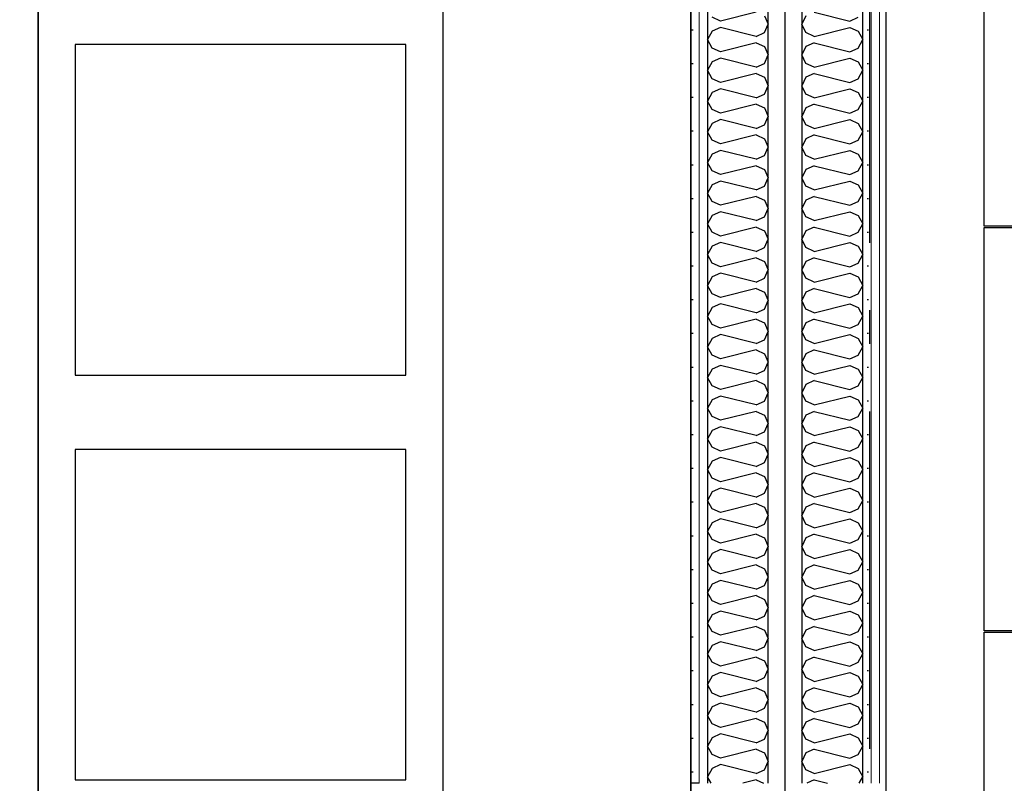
# Model space of a CAD drawing. Header units: millimetres. Extents: x -173281 to 144469, y -85977 to 83288.
# Tile 245 of 256: x -69933 to -68473, y -21567 to -20435. Entities that reach past the tile are written whole.
import ezdxf
from ezdxf.enums import TextEntityAlignment as Align

# ---------------------------------------------------------------- set-up
doc = ezdxf.new("R2010")
doc.units = ezdxf.units.MM
doc.header["$LTSCALE"] = 0.5
doc.header["$MEASUREMENT"] = 0
for name, pattern in [('Akselinje', [1500, 1000, -200, 100, -200]), ('Over snittplan', [260, 150, -50, 10, -50]), ('PLINE', [0])]:
    doc.linetypes.add(name, pattern=pattern)
doc.layers.add('236- Innvendig kledning og overflate', color=7, linetype='Continuous', lineweight=0)
for name, color, linetype in [('242- Ikke-bærende innervegger', 7, 'Continuous'), ('242- Ikke-bærende innervegger (Skravur)', 7, 'Continuous'), ('252- Gulv på grunn_ bunnplate', 7, 'Continuous'), ('253- Oppforet gulv_ påstøp(Nye konstruksjoner)', 7, 'Continuous'), ('255- Gulvoverflate(Nye konstruksjoner)', 7, 'Continuous'), ('256- Faste himlinger og overflatebehandling(Nye konstruksjoner)', 7, 'Continuous'), ('257- Systemhimlinger(Nye konstruksjoner)', 7, 'Continuous'), ('82-- Modullinjer', 7, 'Continuous'), ('862- M___Nettoareal(Nye konstruksjoner)', 7, 'Continuous'), ('862- M___Nettoareal(Polylinje)(Nye konstruksjoner)', 7, 'Continuous'), ('862- M___Nettoareal(Tekst)(Nye konstruksjoner)', 7, 'Continuous')]:
    doc.layers.add(name, color=color, linetype=linetype)
doc.styles.add('GENERATED_STYLE_1', font='arial.ttf')
doc.styles.add('GENERATED_STYLE_2', font='arial.ttf')
doc.linetypes.add('Lydfuge betonggolv', pattern='A,0,[5,A-2607.111 Plan 1. etasje1.Shx,S=3.968254,R=0,X=0,Y=-3.46945e-18],-600,0', length=600)
pattern_1 = [(90, (0, 0), (-86.60254, 0), [0, -50]), (90, (-43.3, 25), (-86.60254, 0), [0, -50])]
pattern_2 = [(270, (0, 0), (86.60254, 0), [0, -50]), (270, (43.3, -25), (86.60254, 0), [0, -50])]

# ---------------------------------------------------------------- blocks, each defined once
blk = doc.blocks.new('Dans_teater_A-120_6', base_point=(-73175.2, -21455.7))
at = {"layer": '862- M___Nettoareal(Polylinje)(Nye konstruksjoner)', "linetype": 'PLINE', "flags": 128}
blk.add_lwpolyline([(-77605.7, -22311.9), (-77605.7, -25661.9), (-76468.2, -25661.9), (-76468.2, -25666.9), (-68938.2, -25666.9), (-68938.2, -22216.9), (-68938.2, -18756.9), (-77605.7, -18756.9), (-77605.7, -22121.9), (-77668.2, -22121.9), (-77768.2, -22121.9), (-77768.2, -22311.9), (-77668.2, -22311.9)], close=True, dxfattribs=at)
at = {"layer": '862- M___Nettoareal(Tekst)(Nye konstruksjoner)', "style": 'GENERATED_STYLE_1'}
for tag, height, p in [('DUMMY_862', 150, (-73293.1, -20924)), ('ROOM_NAME', 150, (-73293.1, -22021.7)), ('DUMMY_861', 100, (-73450.2, -21621.5)), ('ROOM_NUMBER', 100, (-73450.2, -22010.3)), ('DUMMY_863', 100, (-73057.4, -21987.4))]:
    blk.add_attdef(tag, text='', height=height, rotation=90, dxfattribs=at).set_placement(p, align=Align.TOP_LEFT)
blk = doc.blocks.new('*X239')
at = {"layer": '242- Ikke-bærende innervegger (Skravur)', "linetype": 'PLINE'}
for p, q in [((-68755.1, -20423.8), (-68702.3, -20437)), ((-68767.3, -20429.4), (-68773.2, -20441.8)), ((-68767.3, -20454.2), (-68773.2, -20441.8)), ((-68702.3, -20437), (-68690.1, -20431.5)), ((-68755.1, -20459.8), (-68767.3, -20454.2)), ((-68755.1, -20459.8), (-68702.3, -20446.6)), ((-68702.3, -20446.6), (-68690.1, -20452.1)), ((-68690.1, -20452.1), (-68683.2, -20464.6)), ((-68755.1, -20469.3), (-68767.3, -20474.9)), ((-68755.1, -20469.3), (-68702.3, -20482.5)), ((-68690.1, -20477), (-68683.2, -20464.6)), ((-68767.3, -20474.9), (-68773.2, -20487.3)), ((-68702.3, -20482.5), (-68690.1, -20477)), ((-68767.3, -20499.8), (-68773.2, -20487.3)), ((-68755.1, -20505.3), (-68767.3, -20499.8)), ((-68755.1, -20505.3), (-68702.3, -20492.1)), ((-68702.3, -20492.1), (-68690.1, -20497.7)), ((-68690.1, -20497.7), (-68683.2, -20510.1)), ((-68755.1, -20514.9), (-68767.3, -20520.4)), ((-68755.1, -20514.9), (-68702.3, -20528.1)), ((-68690.1, -20522.5), (-68683.2, -20510.1)), ((-68767.3, -20520.4), (-68773.2, -20532.9)), ((-68702.3, -20528.1), (-68690.1, -20522.5)), ((-68767.3, -20545.3), (-68773.2, -20532.9)), ((-68755.1, -20550.8), (-68767.3, -20545.3)), ((-68755.1, -20550.8), (-68702.3, -20537.6)), ((-68702.3, -20537.6), (-68690.1, -20543.2)), ((-68690.1, -20543.2), (-68683.2, -20555.6)), ((-68690.1, -20568), (-68683.2, -20555.6)), ((-68767.3, -20565.9), (-68773.2, -20578.4)), ((-68755.1, -20560.4), (-68767.3, -20565.9)), ((-68755.1, -20560.4), (-68702.3, -20573.6)), ((-68702.3, -20573.6), (-68690.1, -20568)), ((-68767.3, -20590.8), (-68773.2, -20578.4)), ((-68755.1, -20596.4), (-68702.3, -20583.2)), ((-68702.3, -20583.2), (-68690.1, -20588.7)), ((-68690.1, -20588.7), (-68683.2, -20601.1)), ((-68755.1, -20596.4), (-68767.3, -20590.8)), ((-68690.1, -20613.6), (-68683.2, -20601.1)), ((-68767.3, -20611.5), (-68773.2, -20623.9)), ((-68755.1, -20605.9), (-68767.3, -20611.5)), ((-68755.1, -20605.9), (-68702.3, -20619.1)), ((-68702.3, -20619.1), (-68690.1, -20613.6)), ((-68767.3, -20636.3), (-68773.2, -20623.9)), ((-68755.1, -20641.9), (-68702.3, -20628.7)), ((-68702.3, -20628.7), (-68690.1, -20634.2)), ((-68755.1, -20641.9), (-68767.3, -20636.3)), ((-68690.1, -20634.2), (-68683.2, -20646.7)), ((-68690.1, -20659.1), (-68683.2, -20646.7)), ((-68767.3, -20657), (-68773.2, -20669.4)), ((-68755.1, -20651.5), (-68767.3, -20657)), ((-68755.1, -20651.5), (-68702.3, -20664.7)), ((-68702.3, -20664.7), (-68690.1, -20659.1)), ((-68767.3, -20681.9), (-68773.2, -20669.4)), ((-68755.1, -20687.4), (-68702.3, -20674.2)), ((-68702.3, -20674.2), (-68690.1, -20679.8)), ((-68755.1, -20687.4), (-68767.3, -20681.9)), ((-68690.1, -20679.8), (-68683.2, -20692.2)), ((-68767.3, -20702.5), (-68773.2, -20715)), ((-68755.1, -20697), (-68767.3, -20702.5)), ((-68755.1, -20697), (-68702.3, -20710.2)), ((-68702.3, -20710.2), (-68690.1, -20704.6)), ((-68690.1, -20704.6), (-68683.2, -20692.2)), ((-68767.3, -20727.4), (-68773.2, -20715)), ((-68755.1, -20732.9), (-68702.3, -20719.7)), ((-68702.3, -20719.7), (-68690.1, -20725.3)), ((-68755.1, -20732.9), (-68767.3, -20727.4)), ((-68690.1, -20725.3), (-68683.2, -20737.7)), ((-68767.3, -20748.1), (-68773.2, -20760.5)), ((-68755.1, -20742.5), (-68767.3, -20748.1)), ((-68755.1, -20742.5), (-68702.3, -20755.7)), ((-68690.1, -20750.2), (-68683.2, -20737.7)), ((-68767.3, -20772.9), (-68773.2, -20760.5)), ((-68702.3, -20755.7), (-68690.1, -20750.2)), ((-68755.1, -20778.5), (-68767.3, -20772.9)), ((-68755.1, -20778.5), (-68702.3, -20765.3)), ((-68702.3, -20765.3), (-68690.1, -20770.8)), ((-68690.1, -20770.8), (-68683.2, -20783.3)), ((-68767.3, -20793.6), (-68773.2, -20806)), ((-68755.1, -20788), (-68767.3, -20793.6)), ((-68755.1, -20788), (-68702.3, -20801.2)), ((-68690.1, -20795.7), (-68683.2, -20783.3)), ((-68767.3, -20818.4), (-68773.2, -20806)), ((-68702.3, -20801.2), (-68690.1, -20795.7)), ((-68755.1, -20824), (-68767.3, -20818.4)), ((-68755.1, -20824), (-68702.3, -20810.8)), ((-68702.3, -20810.8), (-68690.1, -20816.3)), ((-68690.1, -20816.3), (-68683.2, -20828.8)), ((-68755.1, -20833.6), (-68767.3, -20839.1)), ((-68755.1, -20833.6), (-68702.3, -20846.8)), ((-68690.1, -20841.2), (-68683.2, -20828.8)), ((-68767.3, -20839.1), (-68773.2, -20851.5)), ((-68767.3, -20864), (-68773.2, -20851.5)), ((-68702.3, -20846.8), (-68690.1, -20841.2)), ((-68755.1, -20869.5), (-68767.3, -20864)), ((-68755.1, -20869.5), (-68702.3, -20856.3)), ((-68702.3, -20856.3), (-68690.1, -20861.9)), ((-68690.1, -20861.9), (-68683.2, -20874.3)), ((-68755.1, -20879.1), (-68767.3, -20884.6)), ((-68755.1, -20879.1), (-68702.3, -20892.3)), ((-68690.1, -20886.7), (-68683.2, -20874.3)), ((-68767.3, -20884.6), (-68773.2, -20897.1)), ((-68702.3, -20892.3), (-68690.1, -20886.7)), ((-68767.3, -20909.5), (-68773.2, -20897.1)), ((-68755.1, -20915.1), (-68767.3, -20909.5)), ((-68755.1, -20915.1), (-68702.3, -20901.9)), ((-68702.3, -20901.9), (-68690.1, -20907.4)), ((-68690.1, -20907.4), (-68683.2, -20919.8)), ((-68755.1, -20924.6), (-68767.3, -20930.2)), ((-68755.1, -20924.6), (-68702.3, -20937.8)), ((-68690.1, -20932.3), (-68683.2, -20919.8)), ((-68767.3, -20930.2), (-68773.2, -20942.6)), ((-68702.3, -20937.8), (-68690.1, -20932.3)), ((-68767.3, -20955), (-68773.2, -20942.6)), ((-68755.1, -20960.6), (-68702.3, -20947.4)), ((-68702.3, -20947.4), (-68690.1, -20952.9)), ((-68690.1, -20952.9), (-68683.2, -20965.4)), ((-68755.1, -20960.6), (-68767.3, -20955)), ((-68690.1, -20977.8), (-68683.2, -20965.4)), ((-68767.3, -20975.7), (-68773.2, -20988.1)), ((-68755.1, -20970.1), (-68767.3, -20975.7)), ((-68755.1, -20970.1), (-68702.3, -20983.3)), ((-68702.3, -20983.3), (-68690.1, -20977.8)), ((-68767.3, -21000.6), (-68773.2, -20988.1)), ((-68755.1, -21006.1), (-68702.3, -20992.9)), ((-68702.3, -20992.9), (-68690.1, -20998.5)), ((-68755.1, -21006.1), (-68767.3, -21000.6)), ((-68690.1, -20998.5), (-68683.2, -21010.9)), ((-68690.1, -21023.3), (-68683.2, -21010.9)), ((-68767.3, -21021.2), (-68773.2, -21033.7)), ((-68755.1, -21015.7), (-68767.3, -21021.2)), ((-68755.1, -21015.7), (-68702.3, -21028.9)), ((-68702.3, -21028.9), (-68690.1, -21023.3)), ((-68767.3, -21046.1), (-68773.2, -21033.7)), ((-68755.1, -21051.6), (-68702.3, -21038.4)), ((-68702.3, -21038.4), (-68690.1, -21044)), ((-68755.1, -21051.6), (-68767.3, -21046.1)), ((-68690.1, -21044), (-68683.2, -21056.4)), ((-68690.1, -21068.8), (-68683.2, -21056.4)), ((-68767.3, -21066.7), (-68773.2, -21079.2)), ((-68755.1, -21061.2), (-68767.3, -21066.7)), ((-68755.1, -21061.2), (-68702.3, -21074.4)), ((-68702.3, -21074.4), (-68690.1, -21068.8)), ((-68767.3, -21091.6), (-68773.2, -21079.2)), ((-68755.1, -21097.2), (-68702.3, -21084)), ((-68702.3, -21084), (-68690.1, -21089.5)), ((-68755.1, -21097.2), (-68767.3, -21091.6)), ((-68690.1, -21089.5), (-68683.2, -21101.9)), ((-68767.3, -21112.3), (-68773.2, -21124.7)), ((-68755.1, -21106.7), (-68767.3, -21112.3)), ((-68755.1, -21106.7), (-68702.3, -21119.9)), ((-68702.3, -21119.9), (-68690.1, -21114.4)), ((-68690.1, -21114.4), (-68683.2, -21101.9)), ((-68767.3, -21137.1), (-68773.2, -21124.7)), ((-68755.1, -21142.7), (-68702.3, -21129.5)), ((-68702.3, -21129.5), (-68690.1, -21135)), ((-68755.1, -21142.7), (-68767.3, -21137.1)), ((-68690.1, -21135), (-68683.2, -21147.5)), ((-68767.3, -21157.8), (-68773.2, -21170.2)), ((-68755.1, -21152.3), (-68767.3, -21157.8)), ((-68755.1, -21152.3), (-68702.3, -21165.5)), ((-68690.1, -21159.9), (-68683.2, -21147.5)), ((-68767.3, -21182.7), (-68773.2, -21170.2)), ((-68702.3, -21165.5), (-68690.1, -21159.9)), ((-68755.1, -21188.2), (-68767.3, -21182.7)), ((-68755.1, -21188.2), (-68702.3, -21175)), ((-68702.3, -21175), (-68690.1, -21180.6)), ((-68690.1, -21180.6), (-68683.2, -21193)), ((-68755.1, -21197.8), (-68767.3, -21203.3)), ((-68755.1, -21197.8), (-68702.3, -21211)), ((-68690.1, -21205.4), (-68683.2, -21193)), ((-68767.3, -21203.3), (-68773.2, -21215.8)), ((-68767.3, -21228.2), (-68773.2, -21215.8)), ((-68702.3, -21211), (-68690.1, -21205.4)), ((-68755.1, -21233.7), (-68767.3, -21228.2)), ((-68755.1, -21233.7), (-68702.3, -21220.5)), ((-68702.3, -21220.5), (-68690.1, -21226.1)), ((-68690.1, -21226.1), (-68683.2, -21238.5)), ((-68755.1, -21243.3), (-68767.3, -21248.9)), ((-68755.1, -21243.3), (-68702.3, -21256.5)), ((-68690.1, -21251), (-68683.2, -21238.5)), ((-68767.3, -21248.9), (-68773.2, -21261.3)), ((-68702.3, -21256.5), (-68690.1, -21251)), ((-68767.3, -21273.7), (-68773.2, -21261.3)), ((-68755.1, -21279.3), (-68767.3, -21273.7)), ((-68755.1, -21279.3), (-68702.3, -21266.1)), ((-68702.3, -21266.1), (-68690.1, -21271.6)), ((-68690.1, -21271.6), (-68683.2, -21284.1)), ((-68755.1, -21288.8), (-68767.3, -21294.4)), ((-68755.1, -21288.8), (-68702.3, -21302)), ((-68690.1, -21296.5), (-68683.2, -21284.1)), ((-68767.3, -21294.4), (-68773.2, -21306.8)), ((-68702.3, -21302), (-68690.1, -21296.5)), ((-68767.3, -21319.2), (-68773.2, -21306.8)), ((-68755.1, -21324.8), (-68767.3, -21319.2)), ((-68755.1, -21324.8), (-68702.3, -21311.6)), ((-68702.3, -21311.6), (-68690.1, -21317.1)), ((-68690.1, -21317.1), (-68683.2, -21329.6)), ((-68690.1, -21342), (-68683.2, -21329.6)), ((-68767.3, -21339.9), (-68773.2, -21352.3)), ((-68755.1, -21334.4), (-68767.3, -21339.9)), ((-68755.1, -21334.4), (-68702.3, -21347.6)), ((-68702.3, -21347.6), (-68690.1, -21342)), ((-68767.3, -21364.8), (-68773.2, -21352.3)), ((-68755.1, -21370.3), (-68702.3, -21357.1)), ((-68702.3, -21357.1), (-68690.1, -21362.7)), ((-68690.1, -21362.7), (-68683.2, -21375.1)), ((-68755.1, -21370.3), (-68767.3, -21364.8)), ((-68690.1, -21387.5), (-68683.2, -21375.1)), ((-68767.3, -21385.4), (-68773.2, -21397.9)), ((-68755.1, -21379.9), (-68767.3, -21385.4)), ((-68755.1, -21379.9), (-68702.3, -21393.1)), ((-68702.3, -21393.1), (-68690.1, -21387.5)), ((-68767.3, -21410.3), (-68773.2, -21397.9)), ((-68755.1, -21415.9), (-68702.3, -21402.7)), ((-68702.3, -21402.7), (-68690.1, -21408.2)), ((-68755.1, -21415.9), (-68767.3, -21410.3)), ((-68690.1, -21408.2), (-68683.2, -21420.6)), ((-68690.1, -21433.1), (-68683.2, -21420.6)), ((-68767.3, -21431), (-68773.2, -21443.4)), ((-68755.1, -21425.4), (-68767.3, -21431)), ((-68755.1, -21425.4), (-68702.3, -21438.6)), ((-68702.3, -21438.6), (-68690.1, -21433.1)), ((-68767.3, -21455.8), (-68773.2, -21443.4)), ((-68755.1, -21461.4), (-68702.3, -21448.2)), ((-68702.3, -21448.2), (-68690.1, -21453.7)), ((-68755.1, -21461.4), (-68767.3, -21455.8)), ((-68690.1, -21453.7), (-68683.2, -21466.2)), ((-68767.3, -21476.5), (-68773.2, -21488.9)), ((-68755.1, -21470.9), (-68767.3, -21476.5)), ((-68755.1, -21470.9), (-68702.3, -21484.1)), ((-68702.3, -21484.1), (-68690.1, -21478.6)), ((-68690.1, -21478.6), (-68683.2, -21466.2)), ((-68767.3, -21501.4), (-68773.2, -21488.9)), ((-68755.1, -21506.9), (-68702.3, -21493.7)), ((-68702.3, -21493.7), (-68690.1, -21499.3)), ((-68755.1, -21506.9), (-68767.3, -21501.4)), ((-68690.1, -21499.3), (-68683.2, -21511.7)), ((-68767.3, -21522), (-68773.2, -21534.5)), ((-68755.1, -21516.5), (-68767.3, -21522)), ((-68755.1, -21516.5), (-68702.3, -21529.7)), ((-68690.1, -21524.1), (-68683.2, -21511.7)), ((-68767.3, -21546.9), (-68773.2, -21534.5)), ((-68702.3, -21529.7), (-68690.1, -21524.1)), ((-68755.1, -21552.4), (-68767.3, -21546.9)), ((-68755.1, -21552.4), (-68702.3, -21539.2)), ((-68702.3, -21539.2), (-68690.1, -21544.8)), ((-68690.1, -21544.8), (-68683.2, -21557.2)), ((-68755.1, -21562), (-68765.9, -21566.9)), ((-68755.1, -21562), (-68735.4, -21566.9)), ((-68688.6, -21566.9), (-68683.2, -21557.2))]:
    blk.add_line(p, q, dxfattribs=at)
blk = doc.blocks.new('*X248')
at = {"layer": '242- Ikke-bærende innervegger (Skravur)', "linetype": 'PLINE'}
for p, q in [((-68841.2, -20423.8), (-68894, -20437)), ((-68894, -20437), (-68906.2, -20431.5)), ((-68829, -20429.4), (-68823.2, -20441.8)), ((-68829, -20454.2), (-68823.2, -20441.8)), ((-68906.2, -20452.1), (-68913.2, -20464.6)), ((-68894, -20446.6), (-68906.2, -20452.1)), ((-68841.2, -20459.8), (-68894, -20446.6)), ((-68841.2, -20459.8), (-68829, -20454.2)), ((-68906.2, -20477), (-68913.2, -20464.6)), ((-68841.2, -20469.3), (-68894, -20482.5)), ((-68841.2, -20469.3), (-68829, -20474.9)), ((-68894, -20482.5), (-68906.2, -20477)), ((-68829, -20474.9), (-68823.2, -20487.3)), ((-68906.2, -20497.7), (-68913.2, -20510.1)), ((-68894, -20492.1), (-68906.2, -20497.7)), ((-68841.2, -20505.3), (-68894, -20492.1)), ((-68841.2, -20505.3), (-68829, -20499.8)), ((-68829, -20499.8), (-68823.2, -20487.3)), ((-68906.2, -20522.5), (-68913.2, -20510.1)), ((-68841.2, -20514.9), (-68894, -20528.1)), ((-68841.2, -20514.9), (-68829, -20520.4)), ((-68894, -20528.1), (-68906.2, -20522.5)), ((-68829, -20520.4), (-68823.2, -20532.9)), ((-68906.2, -20543.2), (-68913.2, -20555.6)), ((-68894, -20537.6), (-68906.2, -20543.2)), ((-68841.2, -20550.8), (-68894, -20537.6)), ((-68841.2, -20550.8), (-68829, -20545.3)), ((-68829, -20545.3), (-68823.2, -20532.9)), ((-68906.2, -20568), (-68913.2, -20555.6)), ((-68894, -20573.6), (-68906.2, -20568)), ((-68841.2, -20560.4), (-68894, -20573.6)), ((-68841.2, -20560.4), (-68829, -20565.9)), ((-68829, -20565.9), (-68823.2, -20578.4)), ((-68906.2, -20588.7), (-68913.2, -20601.1)), ((-68894, -20583.2), (-68906.2, -20588.7)), ((-68841.2, -20596.4), (-68894, -20583.2)), ((-68829, -20590.8), (-68823.2, -20578.4)), ((-68906.2, -20613.6), (-68913.2, -20601.1)), ((-68841.2, -20596.4), (-68829, -20590.8)), ((-68894, -20619.1), (-68906.2, -20613.6)), ((-68841.2, -20605.9), (-68894, -20619.1)), ((-68841.2, -20605.9), (-68829, -20611.5)), ((-68829, -20611.5), (-68823.2, -20623.9)), ((-68894, -20628.7), (-68906.2, -20634.2)), ((-68841.2, -20641.9), (-68894, -20628.7)), ((-68829, -20636.3), (-68823.2, -20623.9)), ((-68906.2, -20634.2), (-68913.2, -20646.7)), ((-68906.2, -20659.1), (-68913.2, -20646.7)), ((-68841.2, -20641.9), (-68829, -20636.3)), ((-68894, -20664.7), (-68906.2, -20659.1)), ((-68841.2, -20651.5), (-68894, -20664.7)), ((-68841.2, -20651.5), (-68829, -20657)), ((-68829, -20657), (-68823.2, -20669.4)), ((-68894, -20674.2), (-68906.2, -20679.8)), ((-68841.2, -20687.4), (-68894, -20674.2)), ((-68829, -20681.9), (-68823.2, -20669.4)), ((-68906.2, -20679.8), (-68913.2, -20692.2)), ((-68841.2, -20687.4), (-68829, -20681.9)), ((-68906.2, -20704.6), (-68913.2, -20692.2)), ((-68894, -20710.2), (-68906.2, -20704.6)), ((-68841.2, -20697), (-68894, -20710.2)), ((-68841.2, -20697), (-68829, -20702.5)), ((-68829, -20702.5), (-68823.2, -20715)), ((-68894, -20719.7), (-68906.2, -20725.3)), ((-68841.2, -20732.9), (-68894, -20719.7)), ((-68829, -20727.4), (-68823.2, -20715)), ((-68906.2, -20725.3), (-68913.2, -20737.7)), ((-68841.2, -20732.9), (-68829, -20727.4)), ((-68906.2, -20750.2), (-68913.2, -20737.7)), ((-68841.2, -20742.5), (-68894, -20755.7)), ((-68841.2, -20742.5), (-68829, -20748.1)), ((-68829, -20748.1), (-68823.2, -20760.5)), ((-68894, -20755.7), (-68906.2, -20750.2)), ((-68829, -20772.9), (-68823.2, -20760.5)), ((-68906.2, -20770.8), (-68913.2, -20783.3)), ((-68894, -20765.3), (-68906.2, -20770.8)), ((-68841.2, -20778.5), (-68894, -20765.3)), ((-68841.2, -20778.5), (-68829, -20772.9)), ((-68906.2, -20795.7), (-68913.2, -20783.3)), ((-68841.2, -20788), (-68894, -20801.2)), ((-68841.2, -20788), (-68829, -20793.6)), ((-68829, -20793.6), (-68823.2, -20806)), ((-68894, -20801.2), (-68906.2, -20795.7)), ((-68829, -20818.4), (-68823.2, -20806)), ((-68906.2, -20816.3), (-68913.2, -20828.8)), ((-68894, -20810.8), (-68906.2, -20816.3)), ((-68841.2, -20824), (-68894, -20810.8)), ((-68841.2, -20824), (-68829, -20818.4)), ((-68906.2, -20841.2), (-68913.2, -20828.8)), ((-68841.2, -20833.6), (-68894, -20846.8)), ((-68841.2, -20833.6), (-68829, -20839.1)), ((-68894, -20846.8), (-68906.2, -20841.2)), ((-68829, -20839.1), (-68823.2, -20851.5)), ((-68829, -20864), (-68823.2, -20851.5)), ((-68906.2, -20861.9), (-68913.2, -20874.3)), ((-68894, -20856.3), (-68906.2, -20861.9)), ((-68841.2, -20869.5), (-68894, -20856.3)), ((-68841.2, -20869.5), (-68829, -20864)), ((-68906.2, -20886.7), (-68913.2, -20874.3)), ((-68841.2, -20879.1), (-68894, -20892.3)), ((-68841.2, -20879.1), (-68829, -20884.6)), ((-68894, -20892.3), (-68906.2, -20886.7)), ((-68829, -20884.6), (-68823.2, -20897.1)), ((-68906.2, -20907.4), (-68913.2, -20919.8)), ((-68894, -20901.9), (-68906.2, -20907.4)), ((-68841.2, -20915.1), (-68894, -20901.9)), ((-68841.2, -20915.1), (-68829, -20909.5)), ((-68829, -20909.5), (-68823.2, -20897.1)), ((-68906.2, -20932.3), (-68913.2, -20919.8)), ((-68841.2, -20924.6), (-68894, -20937.8)), ((-68841.2, -20924.6), (-68829, -20930.2)), ((-68894, -20937.8), (-68906.2, -20932.3)), ((-68829, -20930.2), (-68823.2, -20942.6)), ((-68906.2, -20952.9), (-68913.2, -20965.4)), ((-68894, -20947.4), (-68906.2, -20952.9)), ((-68841.2, -20960.6), (-68894, -20947.4)), ((-68829, -20955), (-68823.2, -20942.6)), ((-68906.2, -20977.8), (-68913.2, -20965.4)), ((-68841.2, -20960.6), (-68829, -20955)), ((-68894, -20983.3), (-68906.2, -20977.8)), ((-68841.2, -20970.1), (-68894, -20983.3)), ((-68841.2, -20970.1), (-68829, -20975.7)), ((-68829, -20975.7), (-68823.2, -20988.1)), ((-68894, -20992.9), (-68906.2, -20998.5)), ((-68841.2, -21006.1), (-68894, -20992.9)), ((-68829, -21000.6), (-68823.2, -20988.1)), ((-68906.2, -20998.5), (-68913.2, -21010.9)), ((-68906.2, -21023.3), (-68913.2, -21010.9)), ((-68841.2, -21006.1), (-68829, -21000.6)), ((-68894, -21028.9), (-68906.2, -21023.3)), ((-68841.2, -21015.7), (-68894, -21028.9)), ((-68841.2, -21015.7), (-68829, -21021.2)), ((-68829, -21021.2), (-68823.2, -21033.7)), ((-68894, -21038.4), (-68906.2, -21044)), ((-68841.2, -21051.6), (-68894, -21038.4)), ((-68829, -21046.1), (-68823.2, -21033.7)), ((-68906.2, -21044), (-68913.2, -21056.4)), ((-68906.2, -21068.8), (-68913.2, -21056.4)), ((-68841.2, -21051.6), (-68829, -21046.1)), ((-68894, -21074.4), (-68906.2, -21068.8)), ((-68841.2, -21061.2), (-68894, -21074.4)), ((-68841.2, -21061.2), (-68829, -21066.7)), ((-68829, -21066.7), (-68823.2, -21079.2)), ((-68894, -21084), (-68906.2, -21089.5)), ((-68841.2, -21097.2), (-68894, -21084)), ((-68829, -21091.6), (-68823.2, -21079.2)), ((-68906.2, -21089.5), (-68913.2, -21101.9)), ((-68841.2, -21097.2), (-68829, -21091.6)), ((-68906.2, -21114.4), (-68913.2, -21101.9)), ((-68894, -21119.9), (-68906.2, -21114.4)), ((-68841.2, -21106.7), (-68894, -21119.9)), ((-68841.2, -21106.7), (-68829, -21112.3)), ((-68829, -21112.3), (-68823.2, -21124.7)), ((-68894, -21129.5), (-68906.2, -21135)), ((-68841.2, -21142.7), (-68894, -21129.5)), ((-68829, -21137.1), (-68823.2, -21124.7)), ((-68906.2, -21135), (-68913.2, -21147.5)), ((-68841.2, -21142.7), (-68829, -21137.1)), ((-68906.2, -21159.9), (-68913.2, -21147.5)), ((-68841.2, -21152.3), (-68894, -21165.5)), ((-68841.2, -21152.3), (-68829, -21157.8)), ((-68829, -21157.8), (-68823.2, -21170.2)), ((-68894, -21165.5), (-68906.2, -21159.9)), ((-68829, -21182.7), (-68823.2, -21170.2)), ((-68906.2, -21180.6), (-68913.2, -21193)), ((-68894, -21175), (-68906.2, -21180.6)), ((-68841.2, -21188.2), (-68894, -21175)), ((-68841.2, -21188.2), (-68829, -21182.7)), ((-68906.2, -21205.4), (-68913.2, -21193)), ((-68841.2, -21197.8), (-68894, -21211)), ((-68841.2, -21197.8), (-68829, -21203.3)), ((-68894, -21211), (-68906.2, -21205.4)), ((-68829, -21203.3), (-68823.2, -21215.8)), ((-68829, -21228.2), (-68823.2, -21215.8)), ((-68906.2, -21226.1), (-68913.2, -21238.5)), ((-68894, -21220.5), (-68906.2, -21226.1)), ((-68841.2, -21233.7), (-68894, -21220.5)), ((-68841.2, -21233.7), (-68829, -21228.2)), ((-68906.2, -21251), (-68913.2, -21238.5)), ((-68841.2, -21243.3), (-68894, -21256.5)), ((-68841.2, -21243.3), (-68829, -21248.9)), ((-68894, -21256.5), (-68906.2, -21251)), ((-68829, -21248.9), (-68823.2, -21261.3)), ((-68906.2, -21271.6), (-68913.2, -21284.1)), ((-68894, -21266.1), (-68906.2, -21271.6)), ((-68841.2, -21279.3), (-68894, -21266.1)), ((-68841.2, -21279.3), (-68829, -21273.7)), ((-68829, -21273.7), (-68823.2, -21261.3)), ((-68906.2, -21296.5), (-68913.2, -21284.1)), ((-68841.2, -21288.8), (-68894, -21302)), ((-68841.2, -21288.8), (-68829, -21294.4)), ((-68894, -21302), (-68906.2, -21296.5)), ((-68829, -21294.4), (-68823.2, -21306.8)), ((-68906.2, -21317.1), (-68913.2, -21329.6)), ((-68894, -21311.6), (-68906.2, -21317.1)), ((-68841.2, -21324.8), (-68894, -21311.6)), ((-68841.2, -21324.8), (-68829, -21319.2)), ((-68829, -21319.2), (-68823.2, -21306.8)), ((-68906.2, -21342), (-68913.2, -21329.6)), ((-68894, -21347.6), (-68906.2, -21342)), ((-68841.2, -21334.4), (-68894, -21347.6)), ((-68841.2, -21334.4), (-68829, -21339.9)), ((-68829, -21339.9), (-68823.2, -21352.3)), ((-68906.2, -21362.7), (-68913.2, -21375.1)), ((-68894, -21357.1), (-68906.2, -21362.7)), ((-68841.2, -21370.3), (-68894, -21357.1)), ((-68829, -21364.8), (-68823.2, -21352.3)), ((-68906.2, -21387.5), (-68913.2, -21375.1)), ((-68841.2, -21370.3), (-68829, -21364.8)), ((-68894, -21393.1), (-68906.2, -21387.5)), ((-68841.2, -21379.9), (-68894, -21393.1)), ((-68841.2, -21379.9), (-68829, -21385.4)), ((-68829, -21385.4), (-68823.2, -21397.9)), ((-68894, -21402.7), (-68906.2, -21408.2)), ((-68841.2, -21415.9), (-68894, -21402.7)), ((-68829, -21410.3), (-68823.2, -21397.9)), ((-68906.2, -21408.2), (-68913.2, -21420.6)), ((-68906.2, -21433.1), (-68913.2, -21420.6)), ((-68841.2, -21415.9), (-68829, -21410.3)), ((-68894, -21438.6), (-68906.2, -21433.1)), ((-68841.2, -21425.4), (-68894, -21438.6)), ((-68841.2, -21425.4), (-68829, -21431)), ((-68829, -21431), (-68823.2, -21443.4)), ((-68894, -21448.2), (-68906.2, -21453.7)), ((-68841.2, -21461.4), (-68894, -21448.2)), ((-68829, -21455.8), (-68823.2, -21443.4)), ((-68906.2, -21453.7), (-68913.2, -21466.2)), ((-68841.2, -21461.4), (-68829, -21455.8)), ((-68906.2, -21478.6), (-68913.2, -21466.2)), ((-68894, -21484.1), (-68906.2, -21478.6)), ((-68841.2, -21470.9), (-68894, -21484.1)), ((-68841.2, -21470.9), (-68829, -21476.5)), ((-68829, -21476.5), (-68823.2, -21488.9)), ((-68894, -21493.7), (-68906.2, -21499.3)), ((-68841.2, -21506.9), (-68894, -21493.7)), ((-68829, -21501.4), (-68823.2, -21488.9)), ((-68906.2, -21499.3), (-68913.2, -21511.7)), ((-68841.2, -21506.9), (-68829, -21501.4)), ((-68906.2, -21524.1), (-68913.2, -21511.7)), ((-68841.2, -21516.5), (-68894, -21529.7)), ((-68841.2, -21516.5), (-68829, -21522)), ((-68829, -21522), (-68823.2, -21534.5)), ((-68894, -21529.7), (-68906.2, -21524.1)), ((-68829, -21546.9), (-68823.2, -21534.5)), ((-68906.2, -21544.8), (-68913.2, -21557.2)), ((-68894, -21539.2), (-68906.2, -21544.8)), ((-68841.2, -21552.4), (-68894, -21539.2)), ((-68841.2, -21552.4), (-68829, -21546.9)), ((-68907.7, -21566.9), (-68913.2, -21557.2)), ((-68841.2, -21562), (-68860.9, -21566.9)), ((-68841.2, -21562), (-68830.4, -21566.9))]:
    blk.add_line(p, q, dxfattribs=at)
blk = doc.blocks.new('Standard grid marker[267]', base_point=(-68673.2, 26434.4))
at = {"layer": '82-- Modullinjer', "linetype": 'Akselinje'}
blk.add_line((-68673.2, 26234.4), (-68673.2, -50374.4), dxfattribs=at)
at = {"layer": '82-- Modullinjer', "style": 'GENERATED_STYLE_2'}
for tag, p in [('AC_MarkerText_1_0', (-68800.7, 26644.4)), ('AC_MarkerText_1_1', (-68800.7, -50864.4))]:
    blk.add_attdef(tag, text='', height=175, rotation=90, dxfattribs=at).set_placement(p, align=Align.TOP_CENTER)

msp = doc.modelspace()

# ---------------------------------------------------------------- hatches: boundary and pattern name
at = {"layer": '242- Ikke-bærende innervegger (Skravur)', "linetype": 'Continuous'}
h = msp.add_hatch(dxfattribs=at)
h.set_pattern_fill('Gips', color=256, style=0, pattern_type=2)
h.set_pattern_definition(pattern_1)
h.paths.add_polyline_path([(-68683.2, -18716.9), (-68683.2, -21566.9), (-68670.7, -21566.9), (-68670.7, -18716.9)])
h = msp.add_hatch(dxfattribs=at)
h.set_pattern_fill('Gips', color=256, style=0, pattern_type=2)
h.set_pattern_definition(pattern_1)
h.paths.add_polyline_path([(-68658.2, -18716.9), (-68670.7, -18716.9), (-68670.7, -21566.9), (-68658.2, -21566.9)])
h = msp.add_hatch(dxfattribs=at)
h.set_pattern_fill('Gips', color=256, style=0, pattern_type=2)
h.set_pattern_definition(pattern_2)
h.paths.add_polyline_path([(-68925.7, -21566.9), (-68913.2, -21566.9), (-68913.2, -18744.4), (-68925.7, -18744.4)])
h = msp.add_hatch(dxfattribs=at)
h.set_pattern_fill('Gips', color=256, style=0, pattern_type=2)
h.set_pattern_definition(pattern_2)
h.paths.add_polyline_path([(-68938.2, -18756.9), (-68938.2, -21566.9), (-68925.7, -21566.9), (-68925.7, -18756.9)])

# ---------------------------------------------------------------- linework, layer by layer
at = {"layer": '236- Innvendig kledning og overflate', "linetype": 'PLINE'}
for p, q in [((-68670.7, -21566.9), (-68670.7, -18716.9)), ((-68925.7, -18744.4), (-68925.7, -21566.9))]:
    msp.add_line(p, q, dxfattribs=at)
at = {"layer": '236- Innvendig kledning og overflate', "linetype": 'PLINE', "flags": 128}
for points in [[(-68658.2, -21566.9), (-68658.2, -18716.9)], [(-68938.2, -18756.9), (-68938.2, -21566.9)]]:
    msp.add_lwpolyline(points, dxfattribs=at)
at = {"layer": '242- Ikke-bærende innervegger', "linetype": 'PLINE'}
for p, q in [((-68683.2, -21566.9), (-68683.2, -18716.9)), ((-68913.2, -18731.9), (-68913.2, -21566.9))]:
    msp.add_line(p, q, dxfattribs=at)
at = {"layer": '242- Ikke-bærende innervegger', "linetype": 'PLINE', "flags": 128}
for points in [[(-68823.2, -21566.9), (-68823.2, -18641.9)], [(-68773.2, -18716.9), (-68773.2, -21566.9)], [(-68938.2, -21566.9), (-68938.2, -22116.9)], [(-68925.7, -21566.9), (-68938.2, -21566.9)]]:
    msp.add_lwpolyline(points, dxfattribs=at)
at = {"layer": '252- Gulv på grunn_ bunnplate', "linetype": 'PLINE', "flags": 128}
for points in [[(-77653.7, -28236.4), (-76468.2, -28236.4), (-76468.2, -25956.9), (-68648.2, -25956.9), (-68648.2, -14971.9), (-68648.2, -14846.9), (-70768.2, -14846.9), (-70768.2, -11941.9), (-75053.7, -11941.9), (-75053.7, 2273.1), (-74818.2, 2273.1), (-74818.2, 4673.1), (-63042.7, 4673.1), (-63042.7, 2373.1), (-61492.7, 2373.1), (-61492.7, -15001.9), (-65023.2, -15001.9), (-65023.2, -14971.9), (-65037.7, -14971.9), (-65037.7, -25831.9), (-61478.2, -25831.9), (-61478.2, -37386.4), (-60337.7, -37386.4), (-60337.7, -41897.4), (-61487.7, -41897.4), (-61487.7, -43697.4), (-63278.2, -43697.4), (-63278.2, -41936.9), (-63428.2, -41936.9), (-63428.2, -43701.9), (-65168.2, -43701.9), (-65168.2, -43797.4), (-71027.7, -43797.4), (-71027.7, -44997.4), (-75013.7, -44997.4), (-75013.7, -43797.4), (-76238.2, -43797.4), (-76238.2, -38801.9), (-77653.7, -38801.9)], [(-77673.2, -18641.9), (-68938.2, -18641.9), (-68938.2, -25666.9), (-76468.2, -25666.9), (-76468.2, -25596.9), (-77673.2, -25596.9)]]:
    msp.add_lwpolyline(points, close=True, dxfattribs=at)
at = {"layer": '253- Oppforet gulv_ påstøp(Nye konstruksjoner)', "linetype": 'PLINE', "flags": 128}
msp.add_lwpolyline([(-77653.7, -18756.9), (-68938.2, -18756.9), (-68938.2, -25666.9), (-77653.7, -25666.9)], close=True, dxfattribs=at)
at = {"layer": '255- Gulvoverflate(Nye konstruksjoner)', "linetype": 'Lydfuge betonggolv'}
msp.add_lwpolyline([(-77578.2, -25806.9), (-68798.2, -25806.9), (-68798.2, -18616.9), (-77578.2, -18616.9)], dxfattribs=at)
at = {"layer": '256- Faste himlinger og overflatebehandling(Nye konstruksjoner)', "linetype": 'Over snittplan', "flags": 128}
msp.add_lwpolyline([(-68938.2, -18756.9), (-68938.2, -22121.9)], dxfattribs=at)
at = {"layer": '256- Faste himlinger og overflatebehandling(Nye konstruksjoner)', "linetype": 'PLINE'}
for points in [[(-69905.9, -19216.9), (-69905.9, -21616.9), (-71105.9, -21616.9), (-71105.9, -19216.9)], [(-69305.9, -19216.9), (-69305.9, -21616.9), (-69905.9, -21616.9), (-69905.9, -19216.9)], [(-69360.9, -20471.9), (-69850.9, -20471.9), (-69850.9, -20961.9), (-69360.9, -20961.9)], [(-69360.9, -21071.9), (-69850.9, -21071.9), (-69850.9, -21561.9), (-69360.9, -21561.9)]]:
    msp.add_lwpolyline(points, close=True, dxfattribs=at)
at = {"layer": '257- Systemhimlinger(Nye konstruksjoner)', "linetype": 'PLINE', "flags": 128}
for points in [[(-68503.2, -20740.9), (-68503.2, -20142.9)], [(-67904.2, -20740.9), (-68503.2, -20740.9)], [(-68503.2, -20742.9), (-67904.2, -20742.9)], [(-68503.2, -21340.9), (-68503.2, -20742.9)], [(-67904.2, -21340.9), (-68503.2, -21340.9)], [(-68503.2, -21342.9), (-67904.2, -21342.9)], [(-68503.2, -21941.9), (-68503.2, -21342.9)]]:
    msp.add_lwpolyline(points, dxfattribs=at)

# ---------------------------------------------------------------- block references
at = {"layer": '242- Ikke-bærende innervegger'}
for name in ['*X239', '*X248']:
    msp.add_blockref(name, (0, 0), dxfattribs=at)
at = {"layer": '82-- Modullinjer', "linetype": 'PLINE'}
msp.add_blockref('Standard grid marker[267]', (-68673.2, 26434.4), dxfattribs=at)
at = {"layer": '862- M___Nettoareal(Nye konstruksjoner)', "linetype": 'Continuous'}
msp.add_blockref('Dans_teater_A-120_6', (-73175.2, -21455.7), dxfattribs=at)

doc.saveas('drawing.dxf')
